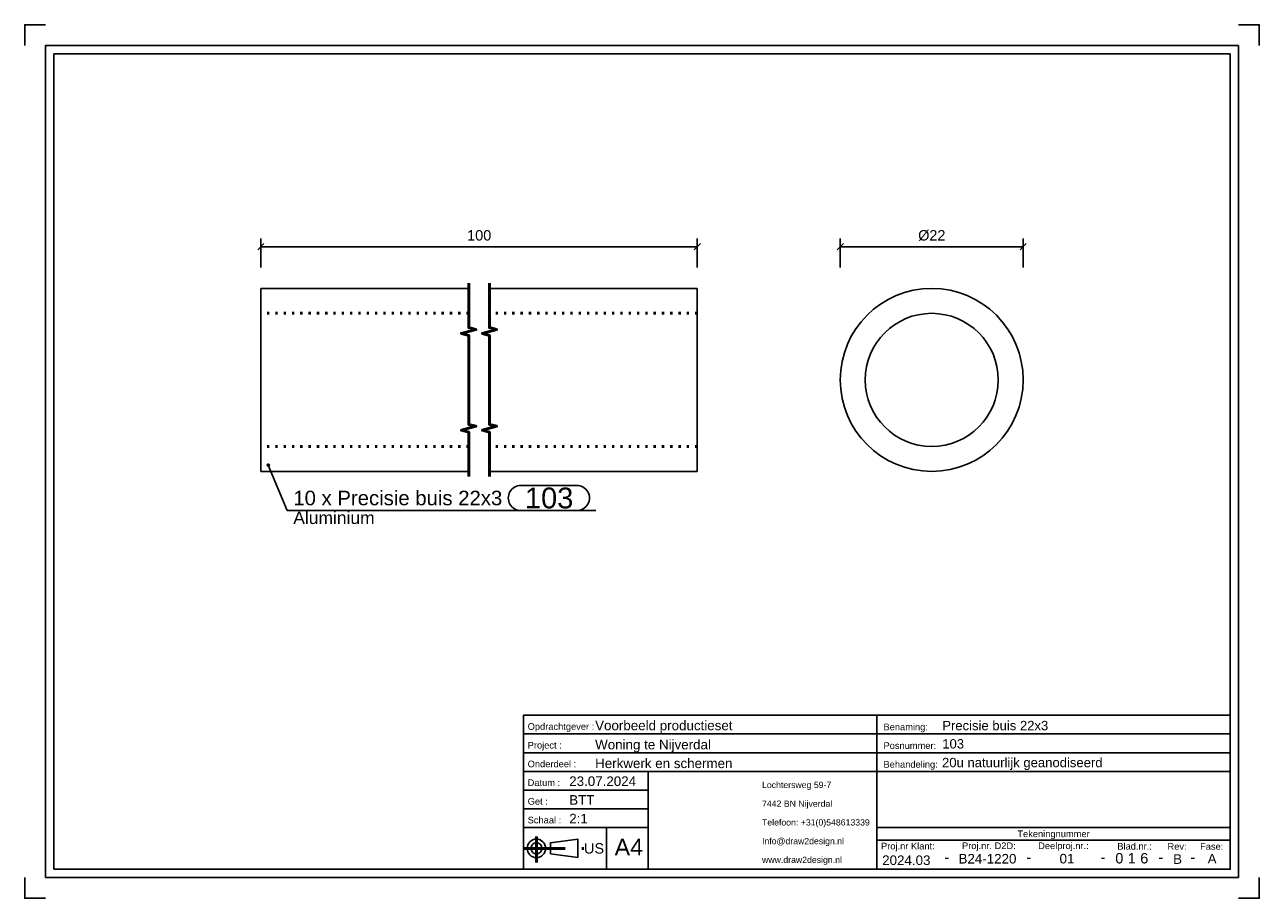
# Model space of a CAD drawing. Header units: millimetres. Extents: x 470 to 767, y -393 to -183.
import ezdxf
from ezdxf.enums import TextEntityAlignment as Align

# ---------------------------------------------------------------- set-up
doc = ezdxf.new("R2010")
doc.units = ezdxf.units.MM
doc.linetypes.add('DOT', pattern=[2, 0.5, -1.5])
doc.linetypes.add('STRICHPUNKT2', pattern=[18.5, 10, -4, 0.5, -4])
doc.layers.get('0').update_dxf_attribs({"linetype": 'CONTINUOUS'})
for name, color, linetype in [('DIM49', 4, 'CONTINUOUS'), ('TXT_ALL', 7, 'CONTINUOUS'), ('TXT_DIM49', 2, 'CONTINUOUS'), ('TXT_YELLOW', 2, 'CONTINUOUS')]:
    doc.layers.add(name, color=color, linetype=linetype)
doc.layers.add('LE_ALL', color=7, linetype='CONTINUOUS', lineweight=50)
doc.styles.add('ARIAL', font='arial.ttf')

# ---------------------------------------------------------------- blocks, each defined once
blk = doc.blocks.new('TFIELD_00005', base_point=(647.81, -383.59))
at = {"layer": 'TXT_YELLOW', "style": 'ARIAL'}
for s, p in [('Lochtersweg 59-7', (647.81, -365.59)), ('7442 BN Nijverdal', (647.81, -370.09)), ('Telefoon: +31(0)548613339', (647.81, -374.59)), ('Info@draw2design.nl', (647.81, -379.09)), ('www.draw2design.nl', (647.81, -383.59))]:
    blk.add_text(s, height=1.5, dxfattribs=at).set_placement(p, align=Align.MIDDLE_LEFT)
blk = doc.blocks.new('FLEX_00004', base_point=(660.62, -385.84))
blk.add_blockref('TFIELD_00005', (647.81, -383.59))
blk = doc.blocks.new('D2D_00003', base_point=(620.68, -383.98))
blk.add_blockref('FLEX_00004', (660.62, -385.84))
blk = doc.blocks.new('TFIELD_00007', base_point=(612.35, -380.53))
at = {"layer": 'TXT_YELLOW', "style": 'ARIAL'}
blk.add_text('A4', height=4, dxfattribs=at).set_placement((612.35, -380.53), align=Align.MIDDLE_LEFT)
blk = doc.blocks.new('FLEX_00006', base_point=(615.73, -380.53))
blk.add_blockref('TFIELD_00007', (612.35, -380.53))
blk = doc.blocks.new('TFIELD_00013', base_point=(604.97, -380.84))
at = {"layer": 'TXT_YELLOW', "style": 'ARIAL'}
blk.add_text('US', height=2.5, dxfattribs=at).set_placement((604.97, -380.84), align=Align.MIDDLE_LEFT)
blk = doc.blocks.new('FLEX_00012', base_point=(604.97, -380.84))
blk.add_blockref('TFIELD_00013', (604.97, -380.84))
blk = doc.blocks.new('US_00011', base_point=(594.87, -380.84))
blk.add_line((596.89, -382.17), (603.46, -383.06))
blk.add_lwpolyline([(596.89, -382.17), (596.89, -379.5), (603.46, -378.62), (603.46, -383.06)])
for radius in [2.22, 1.33]:
    blk.add_circle((593.54, -380.84), radius)
at = {"layer": 'LE_ALL', "color": 1, "linetype": 'STRICHPUNKT2'}
for p, q in [((593.54, -378.02), (593.54, -384.24)), ((590.43, -380.84), (605.3, -380.84))]:
    blk.add_line(p, q, dxfattribs=at)
blk.add_blockref('FLEX_00012', (604.97, -380.84))
blk = doc.blocks.new('SCHRIFE_00015', base_point=(601.43, -365.84))
for p, q in [((590.43, -348.84), (675.43, -348.84)), ((590.43, -348.84), (590.43, -385.84)), ((675.43, -348.84), (760.43, -348.84)), ((675.43, -385.84), (675.43, -348.84)), ((760.43, -348.84), (760.43, -385.84)), ((590.43, -353.34), (675.43, -353.34)), ((675.43, -353.34), (760.43, -353.34)), ((590.43, -357.84), (675.43, -357.84)), ((675.43, -357.84), (760.43, -357.84)), ((590.43, -362.34), (760.43, -362.34)), ((620.43, -362.34), (620.43, -385.84)), ((620.43, -366.84), (590.43, -366.84)), ((620.43, -371.34), (590.43, -371.34)), ((620.43, -375.84), (590.43, -375.84)), ((610.43, -375.84), (610.43, -385.84)), ((760.43, -375.84), (675.43, -375.84)), ((760.43, -378.84), (675.43, -378.84)), ((760.43, -385.84), (590.43, -385.84))]:
    blk.add_line(p, q)
at = {"layer": 'TXT_YELLOW', "style": 'ARIAL'}
for s, height, p in [('Voorbeeld productieset', 2.3, (607.66, -352.44)), ('Precisie buis 22x3', 2.25, (691.16, -352.44)), ('Woning te Nijverdal', 2.3, (607.66, -357.04)), ('103', 2.25, (691.16, -356.83)), ('Herkwerk en schermen', 2.3, (607.66, -361.54)), ('20u natuurlijk geanodiseerd', 2.25, (691.11, -361.33)), ('23.07.2024', 2.3, (601.43, -365.84)), ('BTT', 2.3, (601.43, -370.34)), ('2:1', 2.3, (601.43, -374.84))]:
    blk.add_text(s, height=height, dxfattribs=at).set_placement(p)
for s, height, p in [('2024.03', 2.3, (682.52, -384.84)), ('-', 2.5, (692.26, -384.18)), ('B24-1220', 2.3, (702.04, -384.48)), ('-', 2.5, (712.01, -384.18)), ('01', 2.3, (721.17, -384.46)), ('-', 2.5, (729.84, -384.18)), ('-', 2.5, (743.77, -384.18)), ('B', 2.3, (747.78, -384.57)), ('-', 2.5, (751.43, -384.18)), ('A', 2.3, (756.08, -384.47))]:
    blk.add_text(s, height=height, dxfattribs=at).set_placement(p, align=Align.CENTER)
blk = doc.blocks.new('TFIELD_00019', base_point=(738.79, -383.21))
at = {"layer": 'TXT_ALL', "style": 'ARIAL'}
blk.add_text('6', height=2.5, dxfattribs=at).set_placement((738.79, -383.21), align=Align.MIDDLE_LEFT)
blk = doc.blocks.new('6_00018')
blk.add_blockref('TFIELD_00019', (738.79, -383.21))
blk = doc.blocks.new('TELLER1_00017')
blk.add_blockref('6_00018', (0, 0))
blk = doc.blocks.new('TFIELD_00022', base_point=(735.79, -383.21))
at = {"layer": 'TXT_ALL', "style": 'ARIAL'}
blk.add_text('1', height=2.5, dxfattribs=at).set_placement((735.79, -383.21), align=Align.MIDDLE_LEFT)
blk = doc.blocks.new('1_00021')
blk.add_blockref('TFIELD_00022', (735.79, -383.21))
blk = doc.blocks.new('TELLER2_00020')
blk.add_blockref('1_00021', (0, 0))
blk = doc.blocks.new('TFIELD_00025', base_point=(732.79, -383.21))
at = {"layer": 'TXT_ALL', "style": 'ARIAL'}
blk.add_text('0', height=2.5, dxfattribs=at).set_placement((732.79, -383.21), align=Align.MIDDLE_LEFT)
blk = doc.blocks.new('0_00024')
blk.add_blockref('TFIELD_00025', (732.79, -383.21))
blk = doc.blocks.new('TELLER3_00023')
blk.add_blockref('0_00024', (0, 0))
blk = doc.blocks.new('NL_00026', base_point=(591.43, -352.34))
at = {"layer": 'TXT_ALL', "color": 1, "style": 'ARIAL'}
blk.add_text('Tekeningnummer', height=1.6, dxfattribs=at).set_placement((717.93, -377.34), align=Align.MIDDLE_CENTER)
at = {"layer": 'TXT_YELLOW', "style": 'ARIAL'}
for s, p in [('Opdrachtgever :', (591.43, -352.34)), ('Benaming:', (677.03, -352.44)), ('Project :', (591.43, -356.84)), ('Posnummer:', (677.03, -356.94)), ('Onderdeel :', (591.43, -361.34)), ('Behandeling:', (677.03, -361.44)), ('Datum :', (591.43, -365.84)), ('Get :', (591.43, -370.34)), ('Schaal :', (591.43, -374.84)), ('Proj.nr Klant:', (676.43, -381.09)), ('Proj.nr. D2D:', (695.92, -381.01)), ('Deelproj.nr.:', (714.24, -381.01)), ('Blad.nr.:', (733.27, -381.13)), ('Rev:', (745.35, -381.17)), ('Fase:', (753.19, -381.17))]:
    blk.add_text(s, height=1.6, dxfattribs=at).set_placement(p)
blk = doc.blocks.new('SCHRIFE_00014')
for name, p in [('SCHRIFE_00015', (601.43, -365.84)), ('NL_00026', (591.43, -352.34)), ('TELLER3_00023', (0, 0)), ('TELLER2_00020', (0, 0)), ('TELLER1_00017', (0, 0))]:
    blk.add_blockref(name, p)
blk = doc.blocks.new('DINA4Q_00002', base_point=(760.43, -189.84))
for p, q in [((477.43, -385.84), (477.43, -189.84)), ((477.43, -189.84), (760.43, -189.84)), ((762.43, -187.84), (762.43, -387.84)), ((475.43, -387.84), (762.43, -387.84))]:
    blk.add_line(p, q)
for points in [[(470.43, -187.84), (470.43, -182.84), (475.43, -182.84)], [(762.43, -182.84), (767.43, -182.84), (767.43, -187.84)], [(475.43, -387.84), (475.43, -187.84), (762.43, -187.84)], [(760.43, -189.84), (760.43, -385.84), (477.43, -385.84)], [(470.43, -387.84), (470.43, -392.84), (475.43, -392.84)], [(762.43, -392.84), (767.43, -392.84), (767.43, -387.84)]]:
    blk.add_lwpolyline(points)
for name, p in [('SCHRIFE_00014', (0, 0)), ('D2D_00003', (620.68, -383.98)), ('US_00011', (594.87, -380.84)), ('FLEX_00006', (615.73, -380.53))]:
    blk.add_blockref(name, p)
blk = doc.blocks.new('_ZBL0017_00001')
blk.add_blockref('DINA4Q_00002', (760.43, -189.84))
blk = doc.blocks.new('_D1', base_point=(576.86, -234.72))
at = {"layer": 'DIM49', "color": 1}
for p, q in [((527.24, -241.22), (527.24, -234.22)), ((632.24, -241.22), (632.24, -234.22)), ((527.99, -235.47), (526.49, -236.97)), ((527.24, -236.22), (632.24, -236.22)), ((631.49, -236.97), (632.99, -235.47))]:
    blk.add_line(p, q, dxfattribs=at)
at = {"layer": 'TXT_DIM49', "style": 'ARIAL'}
blk.add_text('100', height=2.5, dxfattribs=at).set_placement((576.86, -234.72))
blk = doc.blocks.new('SHAPE_00042', base_point=(529.04, -288.7))
at = {"layer": 'DIM49', "color": 3}
for p, q in [((528.78, -288.66), (529.3, -288.66)), ((528.83, -288.86), (529.25, -288.86)), ((529.15, -288.46), (528.93, -288.46)), ((529.04, -288.7), (533.55, -299.61)), ((589.77, -293.61), (603.29, -293.61)), ((533.55, -299.61), (607.79, -299.61)), ((603.29, -299.61), (589.77, -299.61))]:
    blk.add_line(p, q, dxfattribs=at)
blk.add_lwpolyline([(528.88, -288.49), (528.83, -288.54), (528.8, -288.6), (528.78, -288.67), (528.78, -288.74), (528.8, -288.8), (528.83, -288.86), (528.88, -288.91), (528.94, -288.95), (529, -288.96), (529.07, -288.96), (529.14, -288.95), (529.2, -288.91), (529.25, -288.86), (529.28, -288.8), (529.3, -288.74), (529.3, -288.67), (529.28, -288.6), (529.25, -288.54), (529.2, -288.49), (529.14, -288.46), (529.07, -288.44), (529, -288.44), (528.94, -288.46)], close=True, dxfattribs=at)
for centre, start_param, end_param in [((589.77, -296.61), 1.570796, 4.712389), ((603.29, -296.61), 4.712389, 7.853982)]:
    blk.add_ellipse(centre, major_axis=(3, 0), ratio=1, start_param=start_param, end_param=end_param, dxfattribs=at)
at = {"layer": 'TXT_DIM49', "style": 'ARIAL'}
for s, height, p in [('103', 5, (590.77, -296.61)), ('10 x Precisie buis 22x3', 3.5, (535.05, -296.61)), ('Aluminium', 3, (535.05, -301.36))]:
    blk.add_text(s, height=height, dxfattribs=at).set_placement(p, align=Align.MIDDLE_LEFT)
blk = doc.blocks.new('Precisie buis 22x3_00031', base_point=(632.24, -252.22))
for p, q in [((527.24, -290.22), (527.24, -246.22)), ((577.24, -246.22), (527.24, -246.22)), ((632.24, -246.22), (582.24, -246.22)), ((632.24, -290.22), (632.24, -246.22)), ((577.24, -290.22), (527.24, -290.22)), ((632.24, -290.22), (582.24, -290.22))]:
    blk.add_line(p, q)
at = {"layer": 'LE_ALL', "color": 3, "linetype": 'DOT'}
for p, q in [((577.24, -252.22), (527.24, -252.22)), ((632.24, -252.22), (582.24, -252.22)), ((577.24, -284.22), (527.24, -284.22)), ((632.24, -284.22), (582.24, -284.22))]:
    blk.add_line(p, q, dxfattribs=at)
for name, p in [('_D1', (576.86, -234.72)), ('SHAPE_00042', (529.04, -288.7))]:
    blk.add_blockref(name, p)
blk = doc.blocks.new('Precisie buis 22x3_00030')
blk.add_blockref('Precisie buis 22x3_00031', (632.24, -252.22))
blk = doc.blocks.new('Tussen baluster_00029')
blk.add_blockref('Precisie buis 22x3_00030', (0, 0))
blk = doc.blocks.new('_A3D0055_00028')
blk.add_blockref('Tussen baluster_00029', (0, 0))
blk = doc.blocks.new('_SHORTEN_00032', base_point=(577.24, -291.47))
at = {"layer": 'LE_ALL', "color": 4}
for points in [[(577.24, -291.47), (577.24, -280.78), (575.49, -280.31), (578.99, -279.38), (577.24, -278.91), (577.24, -257.53), (575.49, -257.06), (578.99, -256.13), (577.24, -255.66), (577.24, -244.97)], [(582.24, -291.47), (582.24, -280.78), (580.49, -280.31), (583.99, -279.38), (582.24, -278.91), (582.24, -257.53), (580.49, -257.06), (583.99, -256.13), (582.24, -255.66), (582.24, -244.97)]]:
    blk.add_lwpolyline(points, dxfattribs=at)
blk = doc.blocks.new('_ANS0055_00027')
for name, p in [('_A3D0055_00028', (0, 0)), ('_SHORTEN_00032', (577.24, -291.47))]:
    blk.add_blockref(name, p)
blk = doc.blocks.new('_D2', base_point=(685.37, -234.72))
at = {"layer": 'DIM49', "color": 1}
for p, q in [((666.63, -241.22), (666.63, -234.22)), ((710.63, -241.22), (710.63, -234.22)), ((667.38, -235.47), (665.88, -236.97)), ((666.63, -236.22), (710.63, -236.22)), ((709.88, -236.97), (711.38, -235.47))]:
    blk.add_line(p, q, dxfattribs=at)
at = {"layer": 'TXT_DIM49', "style": 'ARIAL'}
for s, p in [('Ø', (685.37, -234.72)), ('22', (688.05, -234.72))]:
    blk.add_text(s, height=2.5, dxfattribs=at).set_placement(p)
blk = doc.blocks.new('Precisie buis 22x3_00037', base_point=(672.63, -268.22))
for radius in [22, 16]:
    blk.add_circle((688.63, -268.22), radius)
blk.add_blockref('_D2', (685.37, -234.72))
blk = doc.blocks.new('Precisie buis 22x3_00036')
blk.add_blockref('Precisie buis 22x3_00037', (672.63, -268.22))
blk = doc.blocks.new('Tussen baluster_00035')
blk.add_blockref('Precisie buis 22x3_00036', (0, 0))
blk = doc.blocks.new('_A3D0056_00034')
blk.add_blockref('Tussen baluster_00035', (0, 0))
blk = doc.blocks.new('_ANS0056_00033')
blk.add_blockref('_A3D0056_00034', (0, 0))

msp = doc.modelspace()

# ---------------------------------------------------------------- block references
for name in ['_ZBL0017_00001', '_ANS0055_00027', '_ANS0056_00033']:
    msp.add_blockref(name, (0, 0))

doc.saveas('drawing.dxf')
